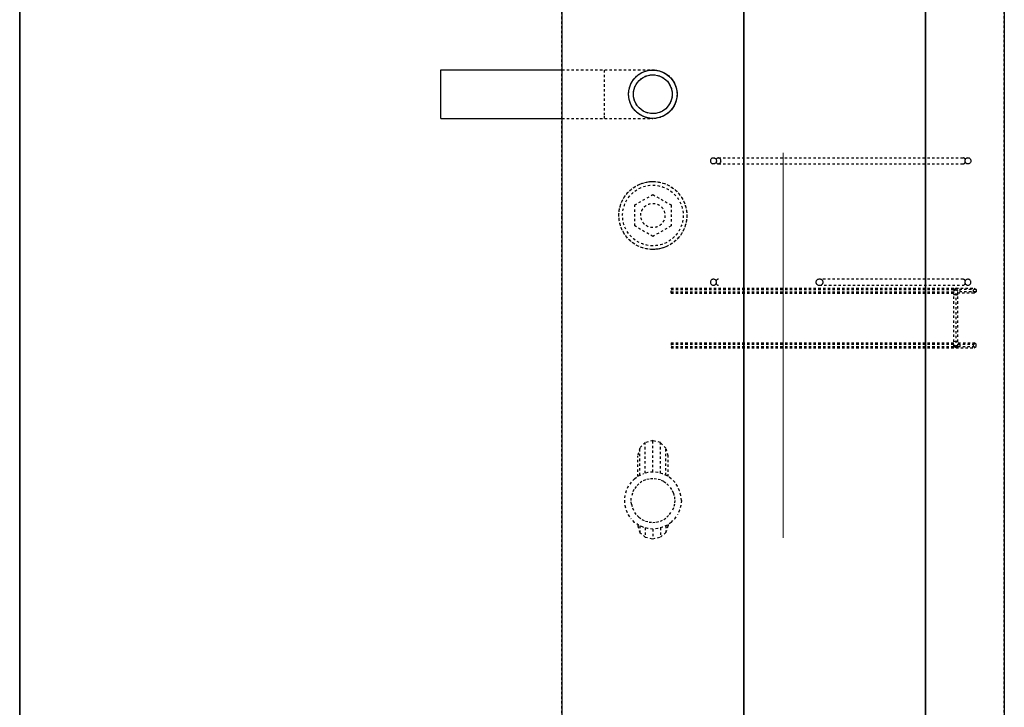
# Model space of a CAD drawing. Header units: millimetres. Extents: x 6071355 to 6728188, y -31956 to 56387.
# Tile 43 of 59: x 6095146 to 6095959, y 46402 to 46969. Entities that reach past the tile are written whole.
import ezdxf

# ---------------------------------------------------------------- set-up
doc = ezdxf.new("R2010")
doc.units = ezdxf.units.MM
doc.header["$MEASUREMENT"] = 0
doc.linetypes.add('DXK_LINE_DOT2', pattern=[3.9198, 1.9599, -1.9599])
doc.linetypes.add('Grid Line', pattern=[2222.5, 1270, -317.5, 317.5, -317.5])
doc.layers.add('ELEMENTY', color=7, linetype='Continuous')
doc.layers.add('M_ŁAWY', color=3, linetype='Continuous', lineweight=35)
doc.layers.add('Standard 1350-A_01-RZUT PARTERU LUSTRO2_28_Nowe_MODO_A1_osie-1_Nr_pióra__7_Nr_pióra__7_Nr_pióra__7', color=7, linetype='Continuous', lineweight=18)

# ---------------------------------------------------------------- blocks, each defined once
blk = doc.blocks.new('Part-86624973-72592 - 1482')
at = {"layer": 'ELEMENTY', "color": 1, "linetype": 'DXK_LINE_DOT2'}
for p, q in [((10474.87, 27027.52), (9345.15, 27027.52)), ((9445.15, 26877.52), (10335.15, 26877.52))]:
    blk.add_line(p, q, dxfattribs=at)
for centre, radius, start, end in [((9645.15, 26952.52), 28, 337.5, 157.5), ((9545.15, 26952.52), 20, 330, 150), ((9545.15, 26952.52), 20, 150, 330), ((9645.15, 26952.52), 28, 157.5, 337.5)]:
    blk.add_arc(centre, radius, start, end, dxfattribs=at)
blk = doc.blocks.new('Part-86624973-72593 - 1482')
at = {"layer": 'ELEMENTY', "color": 1, "linetype": 'DXK_LINE_DOT2'}
for p, q in [((9345.15, 26727.52), (11415.15, 26727.52)), ((11415.15, 26662.52), (9345.15, 26662.52))]:
    blk.add_line(p, q, dxfattribs=at)
blk = doc.blocks.new('Part-86624973-72597 - 1482')
at = {"layer": 'ELEMENTY', "color": 2, "linetype": 'Continuous'}
for p, q in [((9345.15, 27027.52), (10435.15, 27027.52)), ((9445.15, 26877.52), (10335.15, 26877.52))]:
    blk.add_line(p, q, dxfattribs=at)
for start, end in [(330, 150), (150, 330)]:
    blk.add_arc((9545.15, 26952.52), 20, start, end, dxfattribs=at)
blk = doc.blocks.new('Part-86624973-72601 - 1482')
at = {"layer": 'ELEMENTY', "color": 2, "linetype": 'Continuous'}
for p, q in [((9345.15, 26727.51), (10435.15, 26727.51)), ((9345.15, 26662.52), (10435.15, 26662.52))]:
    blk.add_line(p, q, dxfattribs=at)
blk = doc.blocks.new('Part-86624973-72628 - 1482')
at = {"layer": 'ELEMENTY', "color": 1, "linetype": 'DXK_LINE_DOT2'}
for p, q in [((10335.15, 26877.52), (9445.15, 26877.52)), ((9445.15, 26727.52), (10335.15, 26727.52))]:
    blk.add_line(p, q, dxfattribs=at)
blk = doc.blocks.new('Part-86624973-72630 - 1482')
at = {"layer": 'ELEMENTY', "color": 2, "linetype": 'Continuous'}
for p, q in [((10335.15, 26877.52), (9445.15, 26877.52)), ((10335.15, 26727.52), (9445.15, 26727.52))]:
    blk.add_line(p, q, dxfattribs=at)
blk = doc.blocks.new('Part-86624973-72675 - 1482')
at = {"layer": 'ELEMENTY', "color": 1, "linetype": 'DXK_LINE_DOT2'}
for radius, start, end in [(28, 0, 180), (25, 0, 180), (28, 180, 0), (25, 180, 0)]:
    blk.add_arc((9645.15, 26952.52), radius, start, end, dxfattribs=at)
blk = doc.blocks.new('Part-86624973-72646 - 1482')
at = {"layer": 'ELEMENTY', "color": 1, "linetype": 'DXK_LINE_DOT2'}
for p, q in [((9636.49, 26967.52), (9627.83, 26952.52)), ((9653.81, 26967.52), (9636.49, 26967.52)), ((9662.47, 26952.52), (9653.81, 26967.52)), ((9627.83, 26952.52), (9636.49, 26937.52)), ((9653.81, 26937.52), (9662.47, 26952.52)), ((9636.49, 26937.52), (9653.81, 26937.52))]:
    blk.add_line(p, q, dxfattribs=at)
for start, end in [(337.5, 157.5), (157.5, 337.5)]:
    blk.add_arc((9645.15, 26952.52), 10, start, end, dxfattribs=at)
blk = doc.blocks.new('Part-86624973-72645 - 1482')
at = {"layer": 'ELEMENTY', "color": 1, "linetype": 'DXK_LINE_DOT2'}
for start, end in [(135, 315), (315, 135)]:
    blk.add_arc((9645.15, 26952.52), 10, start, end, dxfattribs=at)
blk = doc.blocks.new('Part-86624973-72751 - 1482')
at = {"layer": 'ELEMENTY', "color": 1, "linetype": 'DXK_LINE_DOT2'}
for p, q in [((9705.15, 26937.52), (9705.15, 26687.52)), ((9709.15, 26937.52), (9705.15, 26937.52)), ((9706.15, 26937.52), (9706.15, 26704.25)), ((9708.15, 26937.52), (9708.15, 26704.25)), ((9709.15, 26937.52), (9709.15, 26704.25)), ((9750.15, 26937.52), (9750.15, 26704.25)), ((9750.15, 26937.52), (9754.15, 26937.52)), ((9751.15, 26937.52), (9751.15, 26704.25)), ((9753.15, 26937.52), (9753.15, 26704.25)), ((9754.15, 26937.52), (9754.15, 26687.52)), ((9706.15, 26704.25), (9705.15, 26702.52)), ((9706.15, 26700.78), (9705.15, 26702.52)), ((9705.15, 26702.52), (9754.15, 26702.52)), ((9753.15, 26704.25), (9706.15, 26704.25)), ((9706.15, 26685.78), (9706.15, 26700.78)), ((9753.15, 26700.78), (9706.15, 26700.78)), ((9706.15, 26699.22), (9708.15, 26699.22)), ((9707.35, 26704.25), (9706.49, 26702.52)), ((9706.49, 26702.52), (9707.35, 26700.78)), ((9708.15, 26685.78), (9708.15, 26700.78)), ((9709.15, 26687.52), (9709.15, 26700.78)), ((9710.65, 26704.25), (9710.15, 26702.52)), ((9710.15, 26702.52), (9710.65, 26700.78)), ((9748.65, 26704.25), (9749.15, 26702.52)), ((9749.15, 26702.52), (9748.65, 26700.78)), ((9750.15, 26700.51), (9750.15, 26700.78)), ((9750.15, 26700.51), (9750.15, 26687.52)), ((9751.15, 26700.78), (9751.15, 26685.78)), ((9751.15, 26699.22), (9753.15, 26699.22)), ((9751.94, 26704.25), (9752.81, 26702.52)), ((9752.81, 26702.52), (9751.94, 26700.78)), ((9754.15, 26702.52), (9753.15, 26704.25)), ((9753.15, 26700.78), (9754.15, 26702.52)), ((9753.15, 26700.78), (9753.15, 26685.78)), ((9705.15, 26687.52), (9706.15, 26685.78)), ((9706.15, 26688.22), (9708.15, 26688.22)), ((9706.15, 26685.78), (9708.15, 26685.78)), ((9708.15, 26685.78), (9709.15, 26687.52)), ((9751.15, 26685.78), (9750.15, 26687.52)), ((9751.15, 26688.22), (9753.15, 26688.22)), ((9753.15, 26685.78), (9751.15, 26685.78)), ((9754.15, 26687.52), (9753.15, 26685.78))]:
    blk.add_line(p, q, dxfattribs=at)
blk = doc.blocks.new('Part-86624973-72639 - 1482')
at = {"layer": 'ELEMENTY', "color": 2, "linetype": 'Continuous'}
for p, q in [((9697.65, 26902.52), (9697.68, 26902.95)), ((9697.68, 26902.08), (9697.65, 26902.52)), ((9697.68, 26902.95), (9697.8, 26903.37)), ((9697.8, 26901.66), (9697.68, 26902.08)), ((9697.8, 26903.37), (9697.98, 26903.77)), ((9697.98, 26903.77), (9698.23, 26904.12)), ((9698.23, 26904.12), (9698.54, 26904.43)), ((9698.54, 26904.43), (9698.9, 26904.68)), ((9698.9, 26904.68), (9699.29, 26904.87)), ((9699.29, 26904.87), (9699.71, 26904.98)), ((9699.71, 26904.98), (9700.15, 26905.02)), ((9700.15, 26905.02), (9700.58, 26904.98)), ((9700.58, 26904.98), (9701, 26904.87)), ((9701, 26904.87), (9701.4, 26904.68)), ((9701.4, 26904.68), (9701.75, 26904.43)), ((9701.75, 26904.43), (9702.06, 26904.12)), ((9702.06, 26904.12), (9702.31, 26903.77)), ((9702.31, 26903.77), (9702.49, 26903.37)), ((9702.49, 26903.37), (9702.61, 26902.95)), ((9702.61, 26902.08), (9702.49, 26901.66)), ((9702.61, 26902.95), (9702.65, 26902.52)), ((9702.65, 26902.52), (9702.61, 26902.08)), ((9697.98, 26901.27), (9697.8, 26901.66)), ((9698.23, 26900.91), (9697.98, 26901.27)), ((9698.54, 26900.6), (9698.23, 26900.91)), ((9698.9, 26900.35), (9698.54, 26900.6)), ((9699.29, 26900.17), (9698.9, 26900.35)), ((9699.71, 26900.05), (9699.29, 26900.17)), ((9700.15, 26900.02), (9699.71, 26900.05)), ((9700.58, 26900.05), (9700.15, 26900.02)), ((9701, 26900.17), (9700.58, 26900.05)), ((9701.4, 26900.35), (9701, 26900.17)), ((9701.75, 26900.6), (9701.4, 26900.35)), ((9702.06, 26900.91), (9701.75, 26900.6)), ((9702.31, 26901.27), (9702.06, 26900.91)), ((9702.49, 26901.66), (9702.31, 26901.27)), ((9697.65, 26815.02), (9697.68, 26815.55)), ((9697.68, 26814.49), (9697.65, 26815.02)), ((9697.68, 26815.55), (9697.8, 26816.06)), ((9697.8, 26813.97), (9697.68, 26814.49)), ((9697.8, 26816.06), (9697.98, 26816.54)), ((9697.98, 26813.49), (9697.8, 26813.97)), ((9697.98, 26816.54), (9698.23, 26816.98)), ((9698.23, 26813.06), (9697.98, 26813.49)), ((9698.23, 26816.98), (9698.54, 26817.35)), ((9698.54, 26812.68), (9698.23, 26813.06)), ((9698.54, 26817.35), (9698.9, 26817.66)), ((9698.9, 26812.37), (9698.54, 26812.68)), ((9698.9, 26817.66), (9699.29, 26817.88)), ((9699.29, 26817.88), (9699.71, 26818.02)), ((9699.71, 26818.02), (9700.15, 26818.07)), ((9700.15, 26818.07), (9700.58, 26818.02)), ((9700.58, 26818.02), (9701, 26817.88)), ((9701, 26817.88), (9701.4, 26817.66)), ((9701.4, 26817.66), (9701.75, 26817.35)), ((9701.75, 26812.68), (9701.4, 26812.37)), ((9701.75, 26817.35), (9702.06, 26816.98)), ((9702.06, 26813.06), (9701.75, 26812.68)), ((9702.06, 26816.98), (9702.31, 26816.54)), ((9702.06, 26813.06), (9702.31, 26813.49)), ((9702.31, 26816.54), (9702.49, 26816.06)), ((9702.49, 26813.97), (9702.31, 26813.49)), ((9702.49, 26816.06), (9702.61, 26815.55)), ((9702.61, 26814.49), (9702.49, 26813.97)), ((9702.61, 26815.55), (9702.65, 26815.02)), ((9702.65, 26815.02), (9702.61, 26814.49)), ((9699.29, 26812.15), (9698.9, 26812.37)), ((9699.71, 26812.01), (9699.29, 26812.15)), ((9700.15, 26811.97), (9699.71, 26812.01)), ((9700.58, 26812.01), (9700.15, 26811.97)), ((9701, 26812.15), (9700.58, 26812.01)), ((9701.4, 26812.37), (9701, 26812.15)), ((9697.65, 26692.52), (9697.68, 26692.95)), ((9697.68, 26692.08), (9697.65, 26692.52)), ((9697.68, 26692.95), (9697.8, 26693.37)), ((9697.8, 26691.66), (9697.68, 26692.08)), ((9697.8, 26693.37), (9697.98, 26693.77)), ((9697.98, 26691.27), (9697.8, 26691.66)), ((9697.98, 26693.77), (9698.23, 26694.12)), ((9698.23, 26690.91), (9697.98, 26691.27)), ((9698.23, 26694.12), (9698.54, 26694.43)), ((9698.54, 26690.6), (9698.23, 26690.91)), ((9698.54, 26694.43), (9698.9, 26694.68)), ((9698.9, 26694.68), (9699.29, 26694.87)), ((9699.29, 26694.87), (9699.71, 26694.98)), ((9699.71, 26694.98), (9700.15, 26695.02)), ((9700.15, 26695.02), (9700.58, 26694.98)), ((9700.58, 26694.98), (9701, 26694.87)), ((9701, 26694.87), (9701.4, 26694.68)), ((9701.4, 26694.68), (9701.75, 26694.43)), ((9701.75, 26694.43), (9702.06, 26694.12)), ((9702.06, 26690.91), (9701.75, 26690.6)), ((9702.06, 26694.12), (9702.31, 26693.77)), ((9702.31, 26691.27), (9702.06, 26690.91)), ((9702.31, 26693.77), (9702.49, 26693.37)), ((9702.49, 26691.66), (9702.31, 26691.27)), ((9702.49, 26693.37), (9702.61, 26692.95)), ((9702.61, 26692.08), (9702.49, 26691.66)), ((9702.61, 26692.95), (9702.65, 26692.52)), ((9702.65, 26692.52), (9702.61, 26692.08)), ((9698.9, 26690.35), (9698.54, 26690.6)), ((9699.29, 26690.17), (9698.9, 26690.35)), ((9699.71, 26690.05), (9699.29, 26690.17)), ((9700.15, 26690.02), (9699.71, 26690.05)), ((9700.58, 26690.05), (9700.15, 26690.02)), ((9701, 26690.17), (9700.58, 26690.05)), ((9701.4, 26690.35), (9701, 26690.17)), ((9701.75, 26690.6), (9701.4, 26690.35))]:
    blk.add_line(p, q, dxfattribs=at)
at = {"layer": 'ELEMENTY', "color": 1, "linetype": 'DXK_LINE_DOT2'}
for p, q in [((9697.65, 26898.48), (9697.68, 26898.84)), ((9697.68, 26898.84), (9697.8, 26899.18)), ((9697.8, 26899.18), (9697.98, 26899.51)), ((9697.98, 26899.51), (9698.23, 26899.8)), ((9698.23, 26899.8), (9698.54, 26900.05)), ((9698.54, 26900.05), (9698.9, 26900.25)), ((9698.9, 26900.25), (9699.01, 26900.3)), ((9701.28, 26900.3), (9701.4, 26900.25)), ((9701.4, 26900.25), (9701.75, 26900.05)), ((9701.75, 26900.05), (9702.06, 26899.8)), ((9702.06, 26899.8), (9702.31, 26899.51)), ((9702.31, 26899.51), (9702.49, 26899.18)), ((9702.49, 26899.18), (9702.61, 26898.84)), ((9702.61, 26898.84), (9702.65, 26898.48)), ((9697.65, 26696.53), (9697.65, 26815.02)), ((9702.65, 26815.02), (9702.65, 26696.53)), ((9697.68, 26696.18), (9697.65, 26696.53)), ((9697.8, 26695.83), (9697.68, 26696.18)), ((9697.98, 26695.51), (9697.8, 26695.83)), ((9698.23, 26695.21), (9697.98, 26695.51)), ((9698.54, 26694.96), (9698.23, 26695.21)), ((9698.9, 26694.76), (9698.54, 26694.96)), ((9698.98, 26694.72), (9698.9, 26694.76)), ((9701.4, 26694.76), (9701.31, 26694.72)), ((9701.75, 26694.96), (9701.4, 26694.76)), ((9702.06, 26695.21), (9701.75, 26694.96)), ((9702.06, 26695.21), (9702.31, 26695.51)), ((9702.49, 26695.83), (9702.31, 26695.51)), ((9702.61, 26696.18), (9702.49, 26695.83)), ((9702.65, 26696.53), (9702.61, 26696.18))]:
    blk.add_line(p, q, dxfattribs=at)
blk = doc.blocks.new('Part-86624973-72644 - 1482')
at = {"layer": 'ELEMENTY', "color": 1, "linetype": 'DXK_LINE_DOT2'}
for p, q in [((9636.49, 26967.52), (9627.83, 26952.52)), ((9653.81, 26967.52), (9636.49, 26967.52)), ((9662.47, 26952.52), (9653.81, 26967.52)), ((9627.83, 26952.52), (9636.49, 26937.52)), ((9653.81, 26937.52), (9662.47, 26952.52)), ((9636.49, 26937.52), (9653.81, 26937.52))]:
    blk.add_line(p, q, dxfattribs=at)
for start, end in [(337.5, 157.5), (157.5, 337.5)]:
    blk.add_arc((9645.15, 26952.52), 10, start, end, dxfattribs=at)
blk = doc.blocks.new('Part-86624973-72654 - 1482')
at = {"layer": 'ELEMENTY', "color": 1, "linetype": 'DXK_LINE_DOT2'}
for start, end in [(45, 225), (225, 45)]:
    blk.add_arc((9645.15, 26952.52), 10, start, end, dxfattribs=at)
blk = doc.blocks.new('Part-86624973-72663 - 1482')
at = {"layer": 'ELEMENTY', "color": 1, "linetype": 'DXK_LINE_DOT2'}
for p, q in [((9597.68, 26902.95), (9597.65, 26902.52)), ((9597.65, 26902.52), (9597.68, 26902.08)), ((9597.68, 26902.95), (9597.8, 26903.37)), ((9597.68, 26902.08), (9597.8, 26901.66)), ((9597.8, 26903.37), (9597.98, 26903.77)), ((9597.98, 26903.77), (9598.23, 26904.12)), ((9598.23, 26904.12), (9598.54, 26904.43)), ((9598.54, 26904.43), (9598.9, 26904.68)), ((9598.9, 26904.68), (9599.29, 26904.87)), ((9599.29, 26904.87), (9599.71, 26904.98)), ((9599.71, 26904.98), (9600.15, 26905.02)), ((9600.15, 26905.02), (9600.58, 26904.98)), ((9600.58, 26904.98), (9601, 26904.87)), ((9601, 26904.87), (9601.4, 26904.68)), ((9601.4, 26904.68), (9601.75, 26904.43)), ((9602.06, 26904.12), (9601.75, 26904.43)), ((9602.06, 26904.12), (9602.31, 26903.77)), ((9602.31, 26903.77), (9602.49, 26903.37)), ((9602.61, 26902.95), (9602.49, 26903.37)), ((9602.49, 26901.66), (9602.61, 26902.08)), ((9602.65, 26902.52), (9602.61, 26902.95)), ((9602.61, 26902.08), (9602.65, 26902.52)), ((9597.68, 26898.84), (9597.65, 26898.48)), ((9597.68, 26898.13), (9597.65, 26898.48)), ((9597.65, 26898.48), (9597.65, 26696.55)), ((9597.68, 26898.84), (9597.8, 26899.18)), ((9597.8, 26897.79), (9597.68, 26898.13)), ((9597.98, 26901.27), (9597.8, 26901.66)), ((9597.8, 26899.18), (9597.98, 26899.51)), ((9597.98, 26897.46), (9597.8, 26897.79)), ((9597.98, 26901.27), (9598.23, 26900.91)), ((9597.98, 26899.53), (9598.23, 26899.82)), ((9597.98, 26899.51), (9598.23, 26899.8)), ((9598.23, 26897.17), (9597.98, 26897.46)), ((9598.23, 26900.91), (9598.54, 26900.6)), ((9598.23, 26899.82), (9598.54, 26900.07)), ((9598.23, 26899.8), (9598.54, 26900.05)), ((9598.23, 26897.17), (9598.54, 26896.92)), ((9598.54, 26900.6), (9598.9, 26900.35)), ((9598.54, 26900.07), (9598.9, 26900.28)), ((9598.54, 26900.05), (9598.9, 26900.25)), ((9598.54, 26896.92), (9598.9, 26896.71)), ((9598.9, 26900.35), (9599.29, 26900.17)), ((9598.9, 26900.28), (9598.98, 26900.31)), ((9598.9, 26900.25), (9599.01, 26900.3)), ((9599.29, 26896.56), (9598.9, 26896.71)), ((9599.29, 26900.17), (9599.71, 26900.05)), ((9599.71, 26896.47), (9599.29, 26896.56)), ((9599.71, 26900.05), (9600.15, 26900.02)), ((9600.15, 26896.44), (9599.71, 26896.47)), ((9600.15, 26900.02), (9600.58, 26900.05)), ((9600.58, 26896.47), (9600.15, 26896.44)), ((9600.58, 26900.05), (9601, 26900.17)), ((9601, 26896.56), (9600.58, 26896.47)), ((9601, 26900.17), (9601.4, 26900.35)), ((9601, 26896.56), (9601.4, 26896.71)), ((9601.28, 26900.3), (9601.4, 26900.25)), ((9601.31, 26900.31), (9601.4, 26900.28)), ((9601.4, 26900.35), (9601.75, 26900.6)), ((9601.4, 26900.28), (9601.75, 26900.07)), ((9601.4, 26900.25), (9601.75, 26900.05)), ((9601.75, 26896.92), (9601.4, 26896.71)), ((9601.75, 26900.6), (9602.06, 26900.91)), ((9601.75, 26900.07), (9602.06, 26899.82)), ((9601.75, 26900.05), (9602.06, 26899.8)), ((9602.06, 26897.17), (9601.75, 26896.92)), ((9602.06, 26900.91), (9602.31, 26901.27)), ((9602.06, 26899.82), (9602.31, 26899.53)), ((9602.06, 26899.8), (9602.31, 26899.51)), ((9602.06, 26897.17), (9602.31, 26897.46)), ((9602.31, 26901.27), (9602.49, 26901.66)), ((9602.49, 26899.18), (9602.31, 26899.51)), ((9602.31, 26897.46), (9602.49, 26897.79)), ((9602.49, 26899.18), (9602.61, 26898.84)), ((9602.49, 26897.79), (9602.61, 26898.13)), ((9602.61, 26898.84), (9602.65, 26898.48)), ((9602.61, 26898.13), (9602.65, 26898.48)), ((9602.65, 26898.48), (9602.65, 26696.55)), ((9597.68, 26696.19), (9597.65, 26696.55)), ((9597.68, 26692.95), (9597.65, 26692.52)), ((9597.65, 26692.52), (9597.68, 26692.08)), ((9597.8, 26695.85), (9597.68, 26696.19)), ((9597.68, 26692.95), (9597.8, 26693.37)), ((9597.68, 26692.08), (9597.8, 26691.66)), ((9597.98, 26695.53), (9597.8, 26695.85)), ((9597.98, 26695.5), (9597.8, 26695.83)), ((9597.8, 26693.37), (9597.98, 26693.77)), ((9597.98, 26691.27), (9597.8, 26691.66)), ((9598.23, 26695.24), (9597.98, 26695.53)), ((9598.23, 26695.21), (9597.98, 26695.5)), ((9597.98, 26693.77), (9598.23, 26694.12)), ((9597.98, 26691.27), (9598.23, 26690.91)), ((9598.54, 26694.98), (9598.23, 26695.24)), ((9598.54, 26694.96), (9598.23, 26695.21)), ((9598.23, 26694.12), (9598.54, 26694.43)), ((9598.23, 26690.91), (9598.54, 26690.6)), ((9598.9, 26694.78), (9598.54, 26694.98)), ((9598.9, 26694.76), (9598.54, 26694.96)), ((9598.54, 26694.43), (9598.9, 26694.68)), ((9598.9, 26694.68), (9599.29, 26694.87)), ((9598.9, 26694.78), (9599.01, 26694.74)), ((9598.98, 26694.72), (9598.9, 26694.76)), ((9599.29, 26694.87), (9599.71, 26694.98)), ((9599.71, 26694.98), (9600.15, 26695.02)), ((9600.15, 26695.02), (9600.58, 26694.98)), ((9600.58, 26694.98), (9601, 26694.87)), ((9601, 26694.87), (9601.4, 26694.68)), ((9601.28, 26694.74), (9601.4, 26694.78)), ((9601.4, 26694.76), (9601.31, 26694.72)), ((9601.4, 26694.78), (9601.75, 26694.98)), ((9601.75, 26694.96), (9601.4, 26694.76)), ((9601.4, 26694.68), (9601.75, 26694.43)), ((9602.06, 26695.24), (9601.75, 26694.98)), ((9602.06, 26695.21), (9601.75, 26694.96)), ((9602.06, 26694.12), (9601.75, 26694.43)), ((9601.75, 26690.6), (9602.06, 26690.91)), ((9602.31, 26695.53), (9602.06, 26695.24)), ((9602.31, 26695.5), (9602.06, 26695.21)), ((9602.06, 26694.12), (9602.31, 26693.77)), ((9602.06, 26690.91), (9602.31, 26691.27)), ((9602.49, 26695.85), (9602.31, 26695.53)), ((9602.49, 26695.83), (9602.31, 26695.5)), ((9602.31, 26693.77), (9602.49, 26693.37)), ((9602.31, 26691.27), (9602.49, 26691.66)), ((9602.61, 26696.19), (9602.49, 26695.85)), ((9602.61, 26692.95), (9602.49, 26693.37)), ((9602.49, 26691.66), (9602.61, 26692.08)), ((9602.65, 26696.55), (9602.61, 26696.19)), ((9602.65, 26692.52), (9602.61, 26692.95)), ((9602.61, 26692.08), (9602.65, 26692.52)), ((9598.54, 26690.6), (9598.9, 26690.35)), ((9598.9, 26690.35), (9599.29, 26690.17)), ((9599.29, 26690.17), (9599.71, 26690.05)), ((9599.71, 26690.05), (9600.15, 26690.02)), ((9600.15, 26690.02), (9600.58, 26690.05)), ((9600.58, 26690.05), (9601, 26690.17)), ((9601, 26690.17), (9601.4, 26690.35)), ((9601.4, 26690.35), (9601.75, 26690.6))]:
    blk.add_line(p, q, dxfattribs=at)
blk = doc.blocks.new('Part-86624973-72684 - 1482')
at = {"layer": 'ELEMENTY', "color": 1, "linetype": 'DXK_LINE_DOT2'}
for p, q in [((9872.1, 26974.6), (9876.06, 26975.66)), ((9876.06, 26975.66), (9880.14, 26976.01)), ((9880.14, 26976.01), (9884.22, 26975.66)), ((9884.22, 26975.66), (9888.18, 26974.6)), ((9862.14, 26967.62), (9859.79, 26964.26)), ((9862.14, 26967.62), (9865.04, 26970.52)), ((9865.04, 26970.52), (9868.39, 26972.87)), ((9868.39, 26972.87), (9872.1, 26974.6)), ((9868.57, 26966.3), (9871.14, 26968.1)), ((9871.14, 26968.1), (9873.99, 26969.43)), ((9873.99, 26969.43), (9877.02, 26970.24)), ((9880.14, 26970.51), (9877.02, 26970.24)), ((9883.27, 26970.24), (9880.14, 26970.51)), ((9883.27, 26970.24), (9886.3, 26969.43)), ((9886.3, 26969.43), (9889.14, 26968.1)), ((9888.18, 26974.6), (9891.89, 26972.87)), ((9891.71, 26966.3), (9889.14, 26968.1)), ((9891.89, 26972.87), (9895.25, 26970.52)), ((9898.14, 26967.62), (9895.25, 26970.52)), ((9900.49, 26964.26), (9898.14, 26967.62)), ((9832.38, 26958.76), (9836.95, 26963.34)), ((9836.95, 26963.34), (9843.18, 26965.01)), ((9859.36, 26963.34), (9836.95, 26963.34)), ((9860.32, 26965.01), (9843.18, 26965.01)), ((9857, 26956.6), (9858.06, 26960.55)), ((9859.79, 26964.26), (9858.06, 26960.55)), ((9863.23, 26958.67), (9864.55, 26961.51)), ((9864.55, 26961.51), (9866.35, 26964.08)), ((9866.35, 26964.08), (9868.57, 26966.3)), ((9893.93, 26964.08), (9891.71, 26966.3)), ((9893.93, 26964.08), (9895.73, 26961.51)), ((9895.73, 26961.51), (9897.06, 26958.67)), ((9899.97, 26965.01), (9901.14, 26965.01)), ((9902.23, 26960.55), (9900.49, 26964.26)), ((9900.93, 26963.34), (9906.45, 26963.34)), ((9901.14, 26965.01), (9906.45, 26963.34)), ((9903.29, 26956.6), (9902.23, 26960.55)), ((9906.45, 26963.34), (9910.33, 26958.76)), ((9830.71, 26952.51), (9832.38, 26958.76)), ((9856.64, 26952.51), (9830.71, 26952.51)), ((9832.38, 26946.26), (9830.71, 26952.51)), ((9857.58, 26958.76), (9832.38, 26958.76)), ((9856.64, 26952.51), (9857, 26956.6)), ((9857, 26948.43), (9856.64, 26952.51)), ((9862.14, 26952.51), (9862.42, 26955.64)), ((9862.42, 26949.39), (9862.14, 26952.51)), ((9862.42, 26955.64), (9863.23, 26958.67)), ((9897.06, 26958.67), (9897.87, 26955.64)), ((9897.87, 26955.64), (9898.14, 26952.51)), ((9898.14, 26952.51), (9897.87, 26949.39)), ((9902.7, 26958.76), (9910.33, 26958.76)), ((9903.64, 26952.51), (9903.29, 26956.6)), ((9903.29, 26948.43), (9903.64, 26952.51)), ((9903.64, 26952.51), (9911.75, 26952.51)), ((9910.33, 26958.76), (9911.75, 26952.51)), ((9911.75, 26952.51), (9910.33, 26946.26)), ((9857.58, 26946.26), (9832.38, 26946.26)), ((9836.95, 26941.69), (9832.38, 26946.26)), ((9858.06, 26944.48), (9857, 26948.43)), ((9859.79, 26940.76), (9858.06, 26944.48)), ((9863.23, 26946.36), (9862.42, 26949.39)), ((9864.55, 26943.51), (9863.23, 26946.36)), ((9864.55, 26943.51), (9866.35, 26940.94)), ((9895.73, 26943.51), (9893.93, 26940.94)), ((9897.06, 26946.36), (9895.73, 26943.51)), ((9897.87, 26949.39), (9897.06, 26946.36)), ((9900.49, 26940.76), (9902.23, 26944.48)), ((9902.23, 26944.48), (9903.29, 26948.43)), ((9902.7, 26946.26), (9910.33, 26946.26)), ((9910.33, 26946.26), (9906.45, 26941.69)), ((9859.36, 26941.69), (9836.95, 26941.69)), ((9843.18, 26940.01), (9836.95, 26941.69)), ((9860.32, 26940.01), (9843.18, 26940.01)), ((9862.14, 26937.41), (9859.79, 26940.76)), ((9865.04, 26934.51), (9862.14, 26937.41)), ((9868.39, 26932.16), (9865.04, 26934.51)), ((9866.35, 26940.94), (9868.57, 26938.73)), ((9871.14, 26936.93), (9868.57, 26938.73)), ((9873.99, 26935.6), (9871.14, 26936.93)), ((9873.99, 26935.6), (9877.02, 26934.79)), ((9877.02, 26934.79), (9880.14, 26934.51)), ((9880.14, 26934.51), (9883.27, 26934.79)), ((9883.27, 26934.79), (9886.3, 26935.6)), ((9886.3, 26935.6), (9889.14, 26936.93)), ((9891.71, 26938.73), (9889.14, 26936.93)), ((9893.93, 26940.94), (9891.71, 26938.73)), ((9895.25, 26934.51), (9891.89, 26932.16)), ((9898.14, 26937.41), (9895.25, 26934.51)), ((9898.14, 26937.41), (9900.49, 26940.76)), ((9899.97, 26940.01), (9901.14, 26940.01)), ((9900.93, 26941.69), (9906.45, 26941.69)), ((9906.45, 26941.69), (9901.14, 26940.01)), ((9872.1, 26930.43), (9868.39, 26932.16)), ((9876.06, 26929.37), (9872.1, 26930.43)), ((9880.14, 26929.01), (9876.06, 26929.37)), ((9880.14, 26929.01), (9884.22, 26929.37)), ((9884.22, 26929.37), (9888.18, 26930.43)), ((9888.18, 26930.43), (9891.89, 26932.16))]:
    blk.add_line(p, q, dxfattribs=at)
blk = doc.blocks.new('Part-86624973-80421 - 1482')
at = {"layer": 'ELEMENTY', "color": 2, "linetype": 'Continuous'}
for p, q in [((9562.47, 27127.54), (9525.15, 27127.54)), ((9525.15, 27127.54), (9525.15, 27027.52)), ((9565.15, 27127.54), (9562.47, 27127.54)), ((9565.15, 27127.54), (9565.15, 27027.52))]:
    blk.add_line(p, q, dxfattribs=at)
at = {"layer": 'ELEMENTY', "color": 1, "linetype": 'DXK_LINE_DOT2'}
for p, q in [((9525.15, 27027.52), (9525.15, 26952.54)), ((9565.15, 27027.52), (9565.15, 26952.54)), ((9562.47, 26992.54), (9525.15, 26992.54)), ((9565.15, 26992.54), (9562.47, 26992.54))]:
    blk.add_line(p, q, dxfattribs=at)
for radius, start, end in [(20, 0, 180), (16, 0, 180), (20, 180, 0), (16, 180, 0)]:
    blk.add_arc((9545.15, 26952.54), radius, start, end, dxfattribs=at)
blk = doc.blocks.new('Part-86624973-80420 - 1482')
at = {"layer": 'ELEMENTY', "color": 2, "linetype": 'Continuous'}
for radius, start, end in [(20, 30, 210), (16, 330, 150), (20, 210, 30), (16, 150, 330)]:
    blk.add_arc((9545.15, 26952.54), radius, start, end, dxfattribs=at)

msp = doc.modelspace()

# ---------------------------------------------------------------- linework, layer by layer
at = {"layer": 'M_ŁAWY', "color": 4}
msp.add_line((6095146.364, 47041.542), (6095146.364, 45835.542), dxfattribs=at)
at = {"layer": 'Standard 1350-A_01-RZUT PARTERU LUSTRO2_28_Nowe_MODO_A1_osie-1_Nr_pióra__7_Nr_pióra__7_Nr_pióra__7', "color": 7, "linetype": 'Grid Line', "lineweight": 18}
msp.add_line((6095776.364, 55114.428), (6095776.364, -31556.201), dxfattribs=at)

# ---------------------------------------------------------------- block references
at = {"xscale": -1, "rotation": 89.99999999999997}
for name in ['Part-86624973-72601 - 1482', 'Part-86624973-72593 - 1482', 'Part-86624973-72630 - 1482', 'Part-86624973-72628 - 1482', 'Part-86624973-72597 - 1482', 'Part-86624973-72592 - 1482', 'Part-86624973-80420 - 1482', 'Part-86624973-80421 - 1482', 'Part-86624973-72663 - 1482', 'Part-86624973-72675 - 1482', 'Part-86624973-72646 - 1482', 'Part-86624973-72644 - 1482', 'Part-86624973-72645 - 1482', 'Part-86624973-72654 - 1482', 'Part-86624973-72639 - 1482', 'Part-86624973-72751 - 1482', 'Part-86624973-72684 - 1482']:
    msp.add_blockref(name, (6122621.38, 56452.981), dxfattribs=at)

doc.saveas('drawing.dxf')
